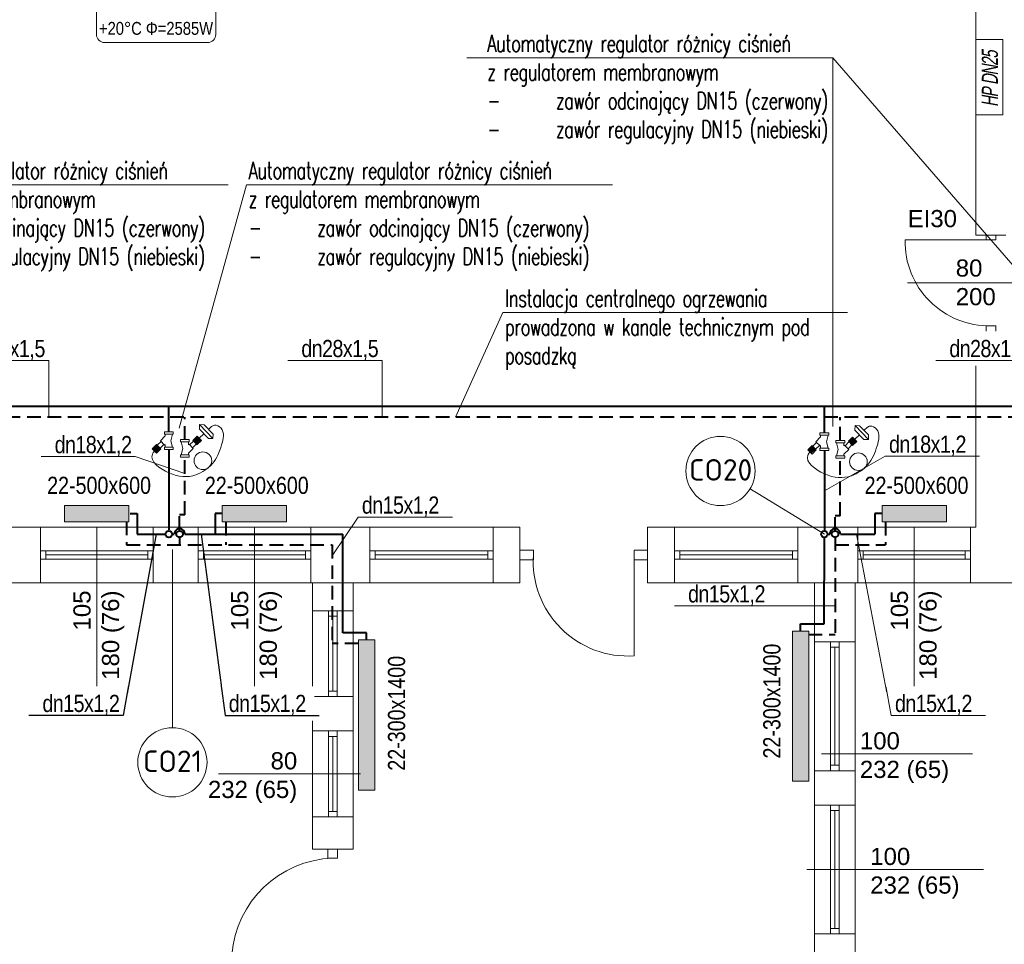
# Model space of a CAD drawing. Header units: millimetres. Extents: x -2390 to 43572, y -15084 to -12114.
# Tile 30 of 52: x 25415 to 26333, y -14386 to -13524. Entities that reach past the tile are written whole.
import ezdxf
from ezdxf import colors
from ezdxf.entities.mleader import LeaderData, LeaderLine
from ezdxf.enums import TextEntityAlignment as Align
from ezdxf.math import Vec2, Vec3

# ---------------------------------------------------------------- set-up
doc = ezdxf.new("R2010")
doc.units = ezdxf.units.MM
doc.linetypes.add('DASHDOT', pattern=[1, 0.5, -0.25, 0, -0.25])
doc.linetypes.add('DASHED', pattern=[1.905, 1.27, -0.635])
for name, color, linetype, lineweight in [('@ grzejniki', 7, 'Continuous', 30), ('@ opis C..O.', 7, 'Continuous', 18), ('@HYDRANTOWA', 108, 'DASHDOT', 40), ('IS-Działka (powrotna)', 5, 'DASHED', 40), ('IS-Działka (zasilająca)', 1, 'Continuous', 40), ('IS-Grzejnik', 7, 'Continuous', 5), ('IS-Grzejnik_etykieta', 7, 'Continuous', 5), ('IS-opis', 7, 'Continuous', 25), ('opisy', 5, 'Continuous', 5), ('stolarka', 3, 'Continuous', 9), ('wymiary', 6, 'Continuous', 5), ('zawory', 7, 'Continuous', 18), ('ściany nośne', 1, 'Continuous', 25)]:
    doc.layers.add(name, color=color, linetype=linetype, lineweight=lineweight)
doc.layers.add('IS-Room (Automatic)', color=7, linetype='Continuous', lineweight=5, true_color=0x000000)
doc.styles.add('Arial_Narrow_____', font='ARIALN.TTF')
doc.styles.add('ROMANS', font='romans.shx', dxfattribs={"height": 1})
doc.styles.add('SIMPLEX', font='simplex.shx', dxfattribs={"width": 0.75})
doc.styles.get("Standard").update_dxf_attribs({"font": 'arial.ttf'})
doc.styles.add('STYLE1', font='arial.ttf', dxfattribs={"width": 0.8, "oblique": 10})
doc.styles.add('TABELKA', font='romans.shx', dxfattribs={"width": 0.9})

# ---------------------------------------------------------------- blocks, each defined once
blk = doc.blocks.new('A$C19E64F29')
at = {"layer": 'zawory'}
for p, q in [((-15.45, -0.73), (-11.49, 3.28)), ((-10.4, -3.58), (-14.35, 0.37)), ((-10.4, -3.58), (-14.35, 0.37)), ((-9.85, -3.03), (-13.81, 0.92)), ((-9.85, -3.04), (-13.8, 0.92)), ((-9.3, -2.49), (-13.26, 1.47)), ((-9.3, -2.49), (-13.26, 1.46)), ((-8.76, -1.95), (-12.72, 2.01)), ((-8.76, -1.95), (-12.72, 2.01)), ((-8.22, -1.4), (-12.17, 2.56)), ((-7.53, -0.68), (-11.49, 3.28)), ((4.11, -2.17), (4.11, 0)), ((-11.48, -4.68), (-15.44, -0.72)), ((-10.94, -4.13), (-14.9, -0.17)), ((-11.49, -4.69), (-7.53, -0.68)), ((-10.94, -4.13), (-10.94, -4.13)), ((-7.28, -7.65), (-10.87, -4.06)), ((-4.53, -4.87), (-8.12, -1.28)), ((-7.9, -8.28), (-3.94, -4.27)), ((-3.45, -12.71), (-7.89, -8.27)), ((4.11, -2.17), (-4.11, -2.17)), ((-3.45, -4.76), (-3.94, -4.27)), ((-3.45, -2.17), (-3.45, -4.76)), ((1.9, -8.21), (3.52, -2.17)), ((3.52, -14.25), (1.9, -8.21)), ((4.11, -14.25), (-4.11, -14.25)), ((-3.45, -12.71), (-3.45, -14.25)), ((4.11, -16.42), (4.11, -14.25))]:
    blk.add_line(p, q, dxfattribs=at)
for points in [[(-4.11, -2.17), (-4.11, 0), (4.11, 0)], [(4.11, -16.42), (-4.11, -16.42), (-4.11, -14.25)]]:
    blk.add_lwpolyline(points, dxfattribs=at)
blk = doc.blocks.new('A$C419A285A')
at = {"layer": '@ grzejniki', "lineweight": 0}
for p, q in [((-134.6, -10.2), (-104.6, 19.8)), ((-104.6, 19.8), (15.4, 19.8)), ((-44.6, 19.8), (-44.6, 58.4)), ((15.4, 19.8), (45.4, -10.2)), ((-104.6, -40.2), (-134.6, -10.2)), ((-134.6, -10.2), (45.4, -10.2)), ((15.4, -40.2), (-104.6, -40.2)), ((-44.6, -100.2), (-44.6, -40.2)), ((45.4, -10.2), (15.4, -40.2))]:
    blk.add_line(p, q, dxfattribs=at)
blk = doc.blocks.new('A$C3D8D556D')
at = {"layer": '@ grzejniki', "lineweight": 0}
blk.add_circle((29.46, 37.85), 8.23, dxfattribs=at)
blk.add_spline([(-2.41, 45.93), (-3.69, 48.63), (-0.85, 54.75), (14.8, 55.29), (32.11, 46.8), (42.61, 31.3), (40.72, 6.13), (23.48, -9.25), (20.39, -7.35)], degree=3, dxfattribs=at)
at = {"layer": '@ grzejniki', "lineweight": 0, "xscale": -0.1, "yscale": 0.1, "zscale": 0.1, "rotation": 43.66614677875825}
blk.add_blockref('A$C419A285A', (-1.6, 38.63), dxfattribs=at)
at = {"layer": '@ grzejniki', "xscale": -1}
for p, rotation in [((9.82, 20.98), 90), ((19.11, 6.12), 270.0000000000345)]:
    blk.add_blockref('A$C19E64F29', p, dxfattribs=dict(at, rotation=rotation))
blk = doc.blocks.new('_None')

msp = doc.modelspace()

# ---------------------------------------------------------------- hatches: boundary and pattern name
at = {"layer": 'IS-Grzejnik', "transparency": 33554687, "extrusion": (0, 0, -1)}
for points in [[(-25517.15, -13992.14), (-25457.15, -13992.16), (-25457.14, -13976.98), (-25517.14, -13976.97)], [(-25664.15, -13992.14), (-25604.15, -13992.16), (-25604.14, -13976.98), (-25664.14, -13976.97)], [(-26279.15, -13992.14), (-26219.15, -13992.16), (-26219.14, -13976.98), (-26279.14, -13976.97)], [(-26150.8, -14094.04), (-26150.82, -14234.05), (-26135.64, -14234.06), (-26135.62, -14094.05)], [(-25746.27, -14102.18), (-25746.29, -14242.19), (-25731.11, -14242.2), (-25731.09, -14102.19)]]:
    msp.add_hatch(color=256, dxfattribs=at).paths.add_polyline_path(points)

# ---------------------------------------------------------------- linework, layer by layer
at = {"layer": '@HYDRANTOWA', "color": 252, "linetype": 'Continuous', "lineweight": 20, "transparency": 33554687}
msp.add_lwpolyline([(26331.65, -13613.01), (26331.65, -13543.01), (26306.65, -13543.01), (26306.65, -13613.01)], close=True, dxfattribs=at)
at = {"layer": 'IS-Działka (powrotna)', "ltscale": 10}
for p, q in [((26577.92, -13894.72), (24852.6, -13894.73)), ((25569.2, -13915.7), (25569.2, -13894.73)), ((26180.26, -13916.59), (26180.26, -13894.72)), ((25569.2, -13985.71), (25569.2, -13932.11)), ((26180.25, -13986.6), (26180.25, -13933)), ((25569.2, -13985.71), (25564.34, -13985.71)), ((25564.34, -13999.84), (25564.34, -13985.71)), ((26180.25, -13986.6), (26175.39, -13986.6)), ((26175.39, -14000.73), (26175.39, -13986.6)), ((25514.79, -13992.11), (25514.78, -14013.73)), ((25607.52, -13992.18), (25607.51, -14013.78)), ((26222.52, -13992.18), (26222.51, -14013.78)), ((25514.78, -14013.76), (25706.51, -14013.78)), ((25564.34, -14006.73), (25564.34, -14013.77)), ((25706.51, -14013.78), (25706.51, -14105.55)), ((26175.39, -14006.73), (26175.39, -14097.41)), ((26175.39, -14013.77), (26222.51, -14013.78)), ((26150.77, -14097.41), (26175.39, -14097.41)), ((25731.13, -14105.55), (25706.51, -14105.55))]:
    msp.add_line(p, q, dxfattribs=at)
at = {"layer": 'IS-Działka (powrotna)', "ltscale": 80}
for centre in [(25564.34, -14003.73), (26175.39, -14003.73)]:
    msp.add_circle(centre, 3, dxfattribs=at)
at = {"layer": 'IS-Działka (zasilająca)'}
for p, q in [((26577.92, -13884.69), (24851.98, -13884.67)), ((25554.34, -13908.57), (25554.34, -13884.68)), ((26165.39, -13909.46), (26165.39, -13884.7)), ((26165.39, -13925.87), (26165.39, -14000.73)), ((25518.15, -13984.55), (25524.78, -13984.55)), ((25524.78, -13984.55), (25524.78, -14003.69)), ((25604.15, -13984.59), (25597.51, -13984.59)), ((25597.51, -13984.59), (25597.51, -14003.73)), ((26219.15, -13984.59), (26212.51, -13984.59)), ((26212.51, -13984.59), (26212.51, -14003.73)), ((25524.78, -14003.69), (25551.34, -14003.73)), ((25557.34, -14003.73), (25559.34, -14003.73)), ((25569.34, -14003.73), (25716.51, -14003.73)), ((25716.55, -14095.55), (25716.51, -14003.73)), ((26168.39, -14003.73), (26170.39, -14003.73)), ((26180.39, -14003.73), (26212.51, -14003.73)), ((26165.34, -14087.41), (26165.39, -14006.73)), ((26143.21, -14094.05), (26143.21, -14087.41)), ((26143.21, -14087.41), (26165.34, -14087.41)), ((25738.68, -14095.55), (25716.55, -14095.55)), ((25738.68, -14102.19), (25738.68, -14095.55))]:
    msp.add_line(p, q, dxfattribs=at)
for centre in [(25554.34, -14003.73), (26165.39, -14003.73)]:
    msp.add_circle(centre, 3, dxfattribs=at)
for centre in [(25564.34, -14003.73), (26175.39, -14003.73)]:
    msp.add_arc(centre, 5, 359.99918, 180.00134, dxfattribs=at)
at = {"layer": 'IS-Grzejnik', "extrusion": (0, 0, -1)}
for points in [[(-25517.15, -13992.14), (-25457.15, -13992.18), (-25457.14, -13977), (-25517.14, -13976.97)], [(-25664.15, -13992.14), (-25604.15, -13992.18), (-25604.14, -13977), (-25664.14, -13976.97)], [(-26279.15, -13992.14), (-26219.15, -13992.18), (-26219.14, -13977), (-26279.14, -13976.97)], [(-26150.8, -14094.04), (-26150.84, -14234.05), (-26135.66, -14234.06), (-26135.62, -14094.05)], [(-25746.27, -14102.18), (-25746.31, -14242.19), (-25731.13, -14242.2), (-25731.09, -14102.19)]]:
    msp.add_lwpolyline(points, close=True, dxfattribs=at)
at = {"layer": 'IS-Room (Automatic)'}
msp.add_lwpolyline([(25494.41, -13545.73), (25590.6, -13545.73, 0.414214), (25598.1, -13538.23), (25598.1, -13511.06, 0.414214), (25590.6, -13503.56), (25494.41, -13503.56, 0.414214), (25486.91, -13511.06), (25486.91, -13538.23, 0.414214)], format="xyb", close=True, dxfattribs=at)
at = {"layer": 'opisy', "color": 252, "lineweight": 0}
for p, q in [((26346.65, -13769.66), (26242.94, -13769.66)), ((25487.15, -13997.16), (25487.15, -14161.75)), ((25634.15, -13997.16), (25634.15, -14161.75)), ((26249.15, -13997.16), (26249.15, -14161.75)), ((26162.78, -14208.38), (26303.43, -14208.38)), ((25733.11, -14227.16), (25568.53, -14227.16)), ((26149.11, -14316.16), (26313.7, -14316.16))]:
    msp.add_line(p, q, dxfattribs=at)
at = {"layer": 'stolarka', "color": 252, "lineweight": 0}
for p, q in [((26320.65, -13729.66), (26240.65, -13729.66)), ((26316.15, -13729.66), (26316.15, -13725.16)), ((26325.15, -13729.66), (26316.15, -13729.66)), ((26325.15, -13729.66), (26325.15, -13725.16)), ((26316.15, -13809.66), (26316.15, -13815.16)), ((26325.15, -13809.66), (26316.15, -13809.66)), ((26325.15, -13809.66), (26325.15, -13815.16)), ((25434.65, -14019.16), (25439.65, -14019.16)), ((25439.65, -14019.16), (25439.65, -14027.16)), ((25439.65, -14019.16), (25534.65, -14019.16)), ((25439.65, -14023.16), (25534.65, -14023.16)), ((25539.65, -14019.16), (25534.65, -14019.16)), ((25534.65, -14019.16), (25534.65, -14027.16)), ((25581.65, -14019.16), (25586.65, -14019.16)), ((25586.65, -14019.16), (25586.65, -14027.16)), ((25586.65, -14019.16), (25681.65, -14019.16)), ((25586.65, -14023.16), (25681.65, -14023.16)), ((25686.65, -14019.16), (25681.65, -14019.16)), ((25681.65, -14019.16), (25681.65, -14027.16)), ((25741.65, -14019.16), (25746.65, -14019.16)), ((25746.65, -14019.16), (25746.65, -14027.16)), ((25746.65, -14019.16), (25851.65, -14019.16)), ((25746.65, -14023.16), (25851.65, -14023.16)), ((25856.65, -14019.16), (25851.65, -14019.16)), ((25851.65, -14019.16), (25851.65, -14027.16)), ((25894.15, -14018.66), (25881.65, -14018.66)), ((25894.15, -14027.66), (25894.15, -14018.66)), ((25988.15, -14018.66), (26000.65, -14018.66)), ((25988.15, -14027.66), (25988.15, -14018.66)), ((25988.15, -14023.16), (25988.15, -14117.16)), ((26025.65, -14019.16), (26030.65, -14019.16)), ((26030.65, -14019.16), (26030.65, -14027.16)), ((26030.65, -14019.16), (26135.65, -14019.16)), ((26030.65, -14023.16), (26135.65, -14023.16)), ((26140.65, -14019.16), (26135.65, -14019.16)), ((26135.65, -14019.16), (26135.65, -14027.16)), ((26196.65, -14019.16), (26201.65, -14019.16)), ((26201.65, -14019.16), (26201.65, -14027.16)), ((26201.65, -14019.16), (26296.65, -14019.16)), ((26201.65, -14023.16), (26296.65, -14023.16)), ((26301.65, -14019.16), (26296.65, -14019.16)), ((26296.65, -14019.16), (26296.65, -14027.16)), ((25439.65, -14027.16), (25434.65, -14027.16)), ((25439.65, -14027.16), (25534.65, -14027.16)), ((25534.65, -14027.16), (25539.65, -14027.16)), ((25586.65, -14027.16), (25581.65, -14027.16)), ((25586.65, -14027.16), (25681.65, -14027.16)), ((25681.65, -14027.16), (25686.65, -14027.16)), ((25746.65, -14027.16), (25741.65, -14027.16)), ((25746.65, -14027.16), (25851.65, -14027.16)), ((25851.65, -14027.16), (25856.65, -14027.16)), ((25894.15, -14027.66), (25881.65, -14027.66)), ((25988.15, -14027.66), (26000.65, -14027.66)), ((26030.65, -14027.16), (26025.65, -14027.16)), ((26030.65, -14027.16), (26135.65, -14027.16)), ((26135.65, -14027.16), (26140.65, -14027.16)), ((26201.65, -14027.16), (26196.65, -14027.16)), ((26201.65, -14027.16), (26296.65, -14027.16)), ((26296.65, -14027.16), (26301.65, -14027.16)), ((25703.11, -14080.16), (25703.11, -14075.16)), ((25711.11, -14075.16), (25711.11, -14080.16)), ((25711.11, -14080.16), (25703.11, -14080.16)), ((25703.11, -14080.16), (25703.11, -14150.16)), ((25707.11, -14080.16), (25707.11, -14150.16)), ((25711.11, -14080.16), (25711.11, -14150.16)), ((26171.11, -14109.16), (26171.11, -14104.16)), ((26179.11, -14104.16), (26179.11, -14109.16)), ((26179.11, -14109.16), (26171.11, -14109.16)), ((26171.11, -14109.16), (26171.11, -14219.16)), ((26175.11, -14109.16), (26175.11, -14219.16)), ((26179.11, -14109.16), (26179.11, -14219.16)), ((25711.11, -14150.16), (25703.11, -14150.16)), ((25703.11, -14150.16), (25703.11, -14155.16)), ((25711.11, -14155.16), (25711.11, -14150.16)), ((25703.11, -14192.16), (25703.11, -14187.16)), ((25711.11, -14187.16), (25711.11, -14192.16)), ((25711.11, -14192.16), (25703.11, -14192.16)), ((25703.11, -14192.16), (25703.11, -14262.16)), ((25707.11, -14192.16), (25707.11, -14262.16)), ((25711.11, -14192.16), (25711.11, -14262.16)), ((26179.11, -14219.16), (26171.11, -14219.16)), ((26171.11, -14219.16), (26171.11, -14224.16)), ((26179.11, -14224.16), (26179.11, -14219.16)), ((25711.11, -14262.16), (25703.11, -14262.16)), ((25703.11, -14262.16), (25703.11, -14267.16)), ((25711.11, -14267.16), (25711.11, -14262.16)), ((26171.11, -14261.16), (26171.11, -14256.16)), ((26179.11, -14261.16), (26171.11, -14261.16)), ((26171.11, -14261.16), (26171.11, -14371.16)), ((26175.11, -14261.16), (26175.11, -14371.16)), ((26179.11, -14256.16), (26179.11, -14261.16)), ((26179.11, -14261.16), (26179.11, -14371.16)), ((25702.61, -14305.66), (25702.61, -14297.16)), ((25711.61, -14305.66), (25711.61, -14297.16)), ((25702.61, -14305.66), (25711.61, -14305.66)), ((26179.11, -14371.16), (26171.11, -14371.16)), ((26171.11, -14371.16), (26171.11, -14376.16)), ((26179.11, -14376.16), (26179.11, -14371.16))]:
    msp.add_line(p, q, dxfattribs=at)
for points in [[(26240.65, -13729.66, 0.425735), (26320.65, -13809.66)], [(25988.15, -14117.16, -0.453664), (25894.15, -14023.16)], [(25613.11, -14395.66, -0.381595), (25707.11, -14305.66)]]:
    msp.add_lwpolyline(points, format="xyb", dxfattribs=at)
at = {"layer": 'wymiary', "color": 0}
msp.add_line((25557.66, -14018.07), (25557.66, -14184.11), dxfattribs=at)
at = {"layer": 'ściany nośne', "color": 252, "lineweight": 0}
for p, q in [((26306.65, -13725.16), (26306.65, -13425.16)), ((26306.65, -13725.16), (26334.65, -13725.16)), ((26306.65, -13997.16), (26306.65, -13815.16)), ((26334.65, -13815.16), (26306.65, -13815.16)), ((25881.65, -13997.16), (25135.65, -13997.16)), ((25434.65, -14049.16), (25434.65, -13997.16)), ((25539.65, -14049.16), (25539.65, -13997.16)), ((25581.65, -14049.16), (25581.65, -13997.16)), ((25686.65, -14049.16), (25686.65, -13997.16)), ((25741.65, -14049.16), (25741.65, -13997.16)), ((25856.65, -14049.16), (25856.65, -13997.16)), ((25881.65, -14049.16), (25881.65, -13997.16)), ((26306.65, -13997.16), (26000.65, -13997.16)), ((26000.65, -14049.16), (26000.65, -13997.16)), ((26025.65, -14049.16), (26025.65, -13997.16)), ((26140.65, -14049.16), (26140.65, -13997.16)), ((26196.65, -14049.16), (26196.65, -13997.16)), ((26301.65, -13997.16), (26301.65, -14049.16)), ((25881.65, -14049.16), (23305.65, -14049.16)), ((25688.11, -14297.16), (25688.11, -14049.16)), ((25726.11, -14297.16), (25726.11, -14049.16)), ((27999.65, -14049.16), (26000.65, -14049.16)), ((26156.11, -14049.16), (26156.11, -14691.16)), ((26194.11, -14049.16), (26194.11, -14729.16)), ((25726.11, -14075.16), (25688.11, -14075.16)), ((26194.11, -14104.16), (26156.11, -14104.16)), ((25726.11, -14155.16), (25688.11, -14155.16)), ((25726.11, -14187.16), (25688.11, -14187.16)), ((26194.11, -14224.16), (26156.11, -14224.16)), ((26194.11, -14256.16), (26156.11, -14256.16)), ((25726.11, -14267.16), (25688.11, -14267.16)), ((25726.11, -14297.16), (25688.11, -14297.16)), ((26194.11, -14376.16), (26156.11, -14376.16))]:
    msp.add_line(p, q, dxfattribs=at)
at = {"layer": 'ściany nośne'}
for p, q in [((25554.34, -14003.73), (25554.34, -14003.73)), ((26165.39, -14003.73), (26165.39, -14003.73))]:
    msp.add_line(p, q, dxfattribs=at)

# ---------------------------------------------------------------- texts
at = {"color": 0, "ltscale": 10, "insert": (18343.74, -14358.72), "char_height": 27.3, "width": 1403.675, "attachment_point": 1}
msp.add_mtext('\\pi354.59;{\\fCalibri|b0|i0|c0|p34;Pracownia Projektowa "KONSTRUKTOR"\\P\\pi239.68;siedziba: ul. Wojska Polskiego 5, 58-160 Świebodzice,\\P\\pi297.58;biuro: ul. Broniewskiego 1B, 58-309 Wałbrzych}', dxfattribs=at)
at = {"layer": '@HYDRANTOWA', "color": 252, "lineweight": 20, "transparency": 33554687, "insert": (26312.19, -13605.65), "char_height": 15, "width": 74.9502, "attachment_point": 1, "rotation": 90, "style": 'STYLE1'}
msp.add_mtext('{\\W0.65;\\T0.9;HP DN25}', dxfattribs=at)
at = {"layer": 'IS-Grzejnik_etykieta', "insert": (26036.21, -13933.86), "char_height": 20, "width": 65.0151, "attachment_point": 1, "style": 'Arial_Narrow_____', "bg_fill": 2}
msp.add_mtext('\\pxqc;{\\fISOCPEUR|b0|i0|c238|p34;CO20}', dxfattribs=at)
at = {"layer": 'IS-Room (Automatic)', "style": 'Arial_Narrow_____'}
msp.add_text('+20°C', height=12, dxfattribs=at).set_placement((25529.15, -13526.51), align=Align.TOP_RIGHT)
msp.add_text('Φ=2585W', height=12, dxfattribs=at).set_placement((25532.9, -13526.51), align=Align.TOP_LEFT)
at = {"layer": 'opisy', "color": 252, "lineweight": 0, "char_height": 16}
for s, insert, width, attachment_point in [('EI30', (26243.06, -13701.73), 104.9128, 1), ('80\\P200', (26287.9, -13747.78), 6.6981, 1), ('100\\P232 (65)', (26198.52, -14188.26), 104.9128, 1), ('80\\P232 (65)', (25674.04, -14206.92), 104.9128, 3), ('100\\P232 (65)', (26208.19, -14296.04), 104.9128, 1)]:
    msp.add_mtext(s, dxfattribs=dict(at, insert=insert, width=width, attachment_point=attachment_point))
at = {"layer": 'opisy', "color": 252, "lineweight": 0, "char_height": 16, "width": 104.9128, "attachment_point": 3, "rotation": 90}
for insert in [(25465.34, -14056.24), (25612.34, -14056.24), (26227.34, -14056.24)]:
    msp.add_mtext('105\\P180 (76)', dxfattribs=dict(at, insert=insert))

# ---------------------------------------------------------------- leaders
at = {"layer": '@ opis C..O.'}
ml = msp.add_multileader_mtext('Standard', dxfattribs=at)
ml.set_content('{\\Fsimplex|c238;\\W0.7;\\T0.95;Automatyczny regulator różnicy ciśnień \\Pz regulatorem membranowym \\P\\pxi-2,l2,t4;\\A1;-^Izawór odcinający DN15\\A0; (czerwony) \\P-^Izawór regulacyjny \\A1;DN15\\A0; (niebieski\\A1;)}', color=256, style='ROMANS')
ml.set_leader_properties(color=256, linetype='ByLayer', lineweight=5)
ml.set_arrow_properties(name='NONE')
ml.build(insert=Vec2(0, 0))
ml.multileader.update_dxf_attribs({"text_left_attachment_type": 6, "text_right_attachment_type": 6, "dogleg_length": 0, "arrow_head_size": 0})
ctx = ml.context
ctx.base_point, ctx.char_height, ctx.arrow_head_size, ctx.plane_origin = Vec3(25849.19, -13559.79), 16, 0, Vec3(26913.1, -14006.32)
ctx.left_attachment, ctx.right_attachment = 6, 6
notes = []
notes.append((ctx, [(1, (1, 1, 0), (26173.19, -13559.79), (-1, 0), 0, [(0, [(26173.19, -13903.45)], 0, [])])]))
ctx.mtext.insert, ctx.mtext.width, ctx.mtext.line_spacing_style, ctx.mtext.flow_direction = Vec3(25851.19, -13538.46), 335.7149, 2, 5
ml = msp.add_multileader_mtext('Standard', dxfattribs=at)
ml.set_content('{\\Fsimplex|c238;\\W0.7;\\T0.95;Automatyczny regulator różnicy ciśnień \\Pz regulatorem membranowym \\P\\pxi-2,l2,t4;\\A1;-^Izawór odcinający DN15\\A0; (czerwony) \\P-^Izawór regulacyjny \\A1;DN15\\A0; (niebieski\\A1;)}', color=256, style='ROMANS')
ml.set_leader_properties(color=256, linetype='ByLayer', lineweight=5)
ml.set_arrow_properties(name='NONE')
ml.build(insert=Vec2(0, 0))
ml.multileader.update_dxf_attribs({"text_left_attachment_type": 6, "text_right_attachment_type": 6, "dogleg_length": 0, "arrow_head_size": 0})
ctx = ml.context
ctx.base_point, ctx.char_height, ctx.arrow_head_size, ctx.plane_origin = Vec3(25268.44, -13678.28), 16, 0, Vec3(26010.35, -14279.7)
ctx.left_attachment, ctx.right_attachment = 6, 6
notes.append((ctx, [(0, (1, 1, 0), (25268.44, -13678.28), (1, 0), 0, [(0, [(25268.44, -13905)], 0, [])])]))
ctx.mtext.insert, ctx.mtext.width, ctx.mtext.line_spacing_style, ctx.mtext.flow_direction = Vec3(25270.44, -13656.94), 335.7149, 2, 5
ml = msp.add_multileader_mtext('Standard', dxfattribs=at)
ml.set_content('{\\Fsimplex|c238;\\W0.7;\\T0.95;Automatyczny regulator różnicy ciśnień \\Pz regulatorem membranowym \\P\\pxi-2,l2,t4;\\A1;-^Izawór odcinający DN15\\A0; (czerwony) \\P-^Izawór regulacyjny \\A1;DN15\\A0; (niebieski\\A1;)}', color=256, style='ROMANS')
ml.set_leader_properties(color=256, linetype='ByLayer', lineweight=5)
ml.set_arrow_properties(name='NONE')
ml.build(insert=Vec2(0, 0))
ml.multileader.update_dxf_attribs({"text_left_attachment_type": 6, "text_right_attachment_type": 6, "dogleg_length": 0, "arrow_head_size": 0})
ctx = ml.context
ctx.base_point, ctx.char_height, ctx.arrow_head_size, ctx.plane_origin = Vec3(25626.7, -13678.28), 16, 0, Vec3(26368.61, -14279.7)
ctx.left_attachment, ctx.right_attachment = 6, 6
notes.append((ctx, [(0, (1, 1, 0), (25626.7, -13678.28), (1, 0), 0, [(0, [(25563.81, -13905)], 0, [])])]))
ctx.mtext.insert, ctx.mtext.width, ctx.mtext.line_spacing_style, ctx.mtext.flow_direction = Vec3(25628.7, -13656.94), 335.7149, 2, 5
at = {"layer": 'IS-opis', "transparency": 33554687}
ml = msp.add_multileader_mtext('Standard', dxfattribs=at)
ml.set_content('{\\W0.7;\\T0.95;\\C256;Instalacja centralnego ogrzewania  \\Pprowadzona w kanale technicznym pod posadzką}', color=252, style='SIMPLEX')
ml.set_leader_properties(color=256, linetype='ByLayer', lineweight=5)
ml.set_arrow_properties(name='NONE')
ml.build(insert=Vec2(0, 0))
ml.multileader.update_dxf_attribs({"text_left_attachment_type": 6, "text_right_attachment_type": 6, "dogleg_length": 0, "arrow_head_size": 0})
ctx = ml.context
ctx.base_point, ctx.char_height, ctx.arrow_head_size, ctx.plane_origin = Vec3(25865.7, -13797.28), 16, 0, Vec3(16787.59, -13762.83)
ctx.left_attachment, ctx.right_attachment = 6, 6
notes.append((ctx, [(0, (1, 1, 0), (25865.7, -13797.28), (1, 0), 0, [(0, [(25821.6, -13894.73)], 0, [])])]))
ctx.mtext.insert, ctx.mtext.width, ctx.mtext.defined_height, ctx.mtext.line_spacing_style, ctx.mtext.flow_direction = Vec3(25867.7, -13775.95), 316.1652, 16.24, 2, 5
at = {"layer": 'IS-opis', "color": 7}
ml = msp.add_multileader_mtext('Standard', dxfattribs=at)
ml.set_content('{\\fArial Narrow|b0|i0|c238|p34;\\W1;\\T0.95;\\C256;dn35x1,5}', color=7, style='TABELKA')
ml.set_leader_properties(color=256, linetype='ByLayer', lineweight=5)
ml.set_arrow_properties(name='NONE')
ml.build(insert=Vec2(0, 0))
ml.multileader.update_dxf_attribs({"has_dogleg": 0, "text_left_attachment_type": 6, "text_right_attachment_type": 6, "dogleg_length": 0, "arrow_head_size": 0})
ctx = ml.context
ctx.base_point, ctx.char_height, ctx.arrow_head_size, ctx.landing_gap_size, ctx.plane_origin, ctx.plane_y_axis = Vec3(25363.52, -13841.98), 16, 0, 4, Vec3(22075.64, -14459.09), Vec3(0, 1, 0)
ctx.left_attachment, ctx.right_attachment, ctx.text_align_type = 6, 6, 1
notes.append((ctx, [(0, (1, 1, 0), (25442.36, -13841.98), (-1, 0), 0, [(0, [(25442.36, -13894.72)], 0, [])])]))
ctx.mtext.insert, ctx.mtext.alignment, ctx.mtext.line_spacing_style, ctx.mtext.flow_direction = Vec3(25402.94, -13822.78), 2, 2, 5
ml = msp.add_multileader_mtext('Standard', dxfattribs=at)
ml.set_content('{\\fArial Narrow|b0|i0|c238|p34;\\W1;\\T0.95;\\C256;dn28x1,5}', color=7, style='TABELKA')
ml.set_leader_properties(color=256, linetype='ByLayer', lineweight=5)
ml.set_arrow_properties(name='NONE')
ml.build(insert=Vec2(0, 0))
ml.multileader.update_dxf_attribs({"has_dogleg": 0, "text_left_attachment_type": 6, "text_right_attachment_type": 6, "dogleg_length": 0, "arrow_head_size": 0})
ctx = ml.context
ctx.base_point, ctx.char_height, ctx.arrow_head_size, ctx.landing_gap_size, ctx.plane_origin, ctx.plane_y_axis = Vec3(25674.22, -13841.98), 16, 0, 4, Vec3(22386.33, -14459.09), Vec3(0, 1, 0)
ctx.left_attachment, ctx.right_attachment, ctx.text_align_type = 6, 6, 1
notes.append((ctx, [(0, (1, 1, 0), (25753.05, -13841.98), (-1, 0), 0, [(0, [(25753.05, -13894.72)], 0, [])])]))
ctx.mtext.insert, ctx.mtext.alignment, ctx.mtext.line_spacing_style, ctx.mtext.flow_direction = Vec3(25713.63, -13822.78), 2, 2, 5
ml = msp.add_multileader_mtext('Standard', dxfattribs=at)
ml.set_content('{\\fArial Narrow|b0|i0|c238|p34;\\W1;\\T0.95;\\C256;dn15x1,2}', color=7, style='TABELKA')
ml.set_leader_properties(color=256, linetype='ByLayer', lineweight=5)
ml.set_arrow_properties(name='NONE')
ml.build(insert=Vec2(0, 0))
ml.multileader.update_dxf_attribs({"has_dogleg": 0, "text_left_attachment_type": 6, "text_right_attachment_type": 6, "dogleg_length": 0, "arrow_head_size": 0})
ctx = ml.context
ctx.base_point, ctx.char_height, ctx.arrow_head_size, ctx.landing_gap_size, ctx.plane_origin, ctx.plane_y_axis = Vec3(26034.88, -14070.6), 16, 0, 4, Vec3(22746.79, -14687.71), Vec3(0, 1, 0)
ctx.left_attachment, ctx.right_attachment, ctx.text_align_type = 6, 6, 1
notes.append((ctx, [(0, (1, 1, 0), (26113.5, -14070.6), (-1, 0), 0, [(0, [(26175.39, -14070.69)], 0, [])])]))
ctx.mtext.insert, ctx.mtext.alignment, ctx.mtext.line_spacing_style, ctx.mtext.flow_direction = Vec3(26074.19, -14051.4), 2, 2, 5
for ctx, leaders in notes:
    for number, flags, end, landing, length, lines in leaders:
        leader = LeaderData()
        leader.index, (leader.has_last_leader_line, leader.has_dogleg_vector, leader.attachment_direction) = number, flags
        leader.last_leader_point, leader.dogleg_vector, leader.dogleg_length = Vec3(end), Vec3(landing), length
        for number, points, colour, breaks in lines:
            line = LeaderLine()
            line.index, line.vertices, line.color, line.breaks = number, Vec3.list(points), colors.encode_raw_color(colour), breaks
            leader.lines.append(line)
        ctx.leaders.append(leader)

# ---------------------------------------------------------------- next in the draw order: linework, layer by layer
at = {"layer": 'wymiary', "color": 0}
msp.add_line((26096.11, -13961.63), (26165.39, -14003.73), dxfattribs=at)
msp.add_circle((26068.55, -13944.88), 32.26, dxfattribs=at)

# ---------------------------------------------------------------- next in the draw order: texts
at = {"layer": 'IS-Grzejnik_etykieta', "lineweight": 0, "char_height": 16, "attachment_point": 1, "bg_fill": 2}
for insert in [(25440.91, -13950.26), (25587.91, -13950.26), (26202.91, -13950.26)]:
    msp.add_mtext_dynamic_manual_height_columns('{\\fArial Narrow|b0|i0|c238|p34;22-500x600}', width=61.0819, gutter_width=299.56, heights=[0], dxfattribs=dict(at, insert=insert))
at = {"layer": 'IS-Grzejnik_etykieta', "lineweight": 0, "char_height": 16, "attachment_point": 1, "rotation": 90, "bg_fill": 2}
for insert in [(26108.43, -14212.81), (25758.58, -14224.15)]:
    msp.add_mtext_dynamic_manual_height_columns('{\\fArial Narrow|b0|i0|c238|p34;22-300x1400}', width=61.0819, gutter_width=299.56, heights=[0], dxfattribs=dict(at, insert=insert))
at = {"layer": 'IS-Grzejnik_etykieta', "insert": (25525.33, -14205.34), "char_height": 20, "width": 65.0151, "attachment_point": 1, "style": 'Arial_Narrow_____', "bg_fill": 2}
msp.add_mtext('\\pxqc;{\\fISOCPEUR|b0|i0|c238|p34;CO21}', dxfattribs=at)

# ---------------------------------------------------------------- next in the draw order: leaders
at = {"layer": 'IS-opis', "color": 7}
ml = msp.add_multileader_mtext('Standard', dxfattribs=at)
ml.set_content('{\\fArial Narrow|b0|i0|c238|p34;\\W1;\\T0.95;\\C256;dn28x1,5}', color=7, style='TABELKA')
ml.set_leader_properties(color=256, linetype='ByLayer', lineweight=5)
ml.set_arrow_properties(name='NONE')
ml.build(insert=Vec2(0, 0))
ml.multileader.update_dxf_attribs({"has_dogleg": 0, "text_left_attachment_type": 6, "text_right_attachment_type": 6, "dogleg_length": 0, "arrow_head_size": 0})
ctx = ml.context
ctx.base_point, ctx.char_height, ctx.arrow_head_size, ctx.landing_gap_size, ctx.plane_origin, ctx.plane_y_axis = Vec3(26278.29, -13841.98), 16, 0, 4, Vec3(22990.41, -14459.09), Vec3(0, 1, 0)
ctx.left_attachment, ctx.right_attachment, ctx.text_align_type = 6, 6, 1
notes = []
notes.append((ctx, [(0, (1, 1, 0), (26357.13, -13841.98), (-1, 0), 0, [(0, [(26357.13, -13894.72)], 0, [])])]))
ctx.mtext.insert, ctx.mtext.alignment, ctx.mtext.line_spacing_style, ctx.mtext.flow_direction = Vec3(26317.71, -13822.78), 2, 2, 5
ctx.mtext.has_bg_fill, ctx.mtext.bg_color, ctx.mtext.bg_scale_factor, ctx.mtext.bg_transparency, ctx.mtext.use_window_bg_color = 1, -1027028792, 1.5, 0, 1
ml = msp.add_multileader_mtext('Standard', dxfattribs=at)
ml.set_content('{\\fArial Narrow|b0|i0|c238|p34;\\W1;\\T0.95;\\C256;dn15x1,2}', color=7, style='TABELKA')
ml.set_leader_properties(color=256, linetype='ByLayer', lineweight=-1)
ml.set_arrow_properties(name='NONE')
ml.build(insert=Vec2(0, 0))
ml.multileader.update_dxf_attribs({"has_dogleg": 0, "text_left_attachment_type": 6, "text_right_attachment_type": 6, "dogleg_length": 0, "arrow_head_size": 0})
ctx = ml.context
ctx.base_point, ctx.char_height, ctx.arrow_head_size, ctx.landing_gap_size, ctx.plane_origin, ctx.plane_y_axis = Vec3(25433.02, -14172.66), 16, 0, 4, Vec3(22100.63, -14760.74), Vec3(0, 1, 0)
ctx.left_attachment, ctx.right_attachment, ctx.text_align_type = 6, 6, 1
notes.append((ctx, [(0, (1, 1, 0), (25511.65, -14172.66), (-1, 0), 0, [(0, [(25542.44, -14003.72)], 0, [])])]))
ctx.mtext.insert, ctx.mtext.alignment, ctx.mtext.line_spacing_style, ctx.mtext.flow_direction = Vec3(25472.33, -14153.46), 2, 2, 5
ctx.mtext.has_bg_fill, ctx.mtext.bg_color, ctx.mtext.bg_scale_factor, ctx.mtext.bg_transparency, ctx.mtext.use_window_bg_color = 1, -1027028792, 1.5, 0, 1
ml = msp.add_multileader_mtext('Standard', dxfattribs=at)
ml.set_content('{\\fArial Narrow|b0|i0|c238|p34;\\W1;\\T0.95;\\C256;dn15x1,2}', color=7, style='TABELKA')
ml.set_leader_properties(color=256, linetype='ByLayer', lineweight=-1)
ml.set_arrow_properties(name='NONE')
ml.build(insert=Vec2(0, 0))
ml.multileader.update_dxf_attribs({"has_dogleg": 0, "text_left_attachment_type": 6, "text_right_attachment_type": 6, "dogleg_length": 0, "arrow_head_size": 0})
ctx = ml.context
ctx.base_point, ctx.char_height, ctx.arrow_head_size, ctx.landing_gap_size, ctx.plane_origin, ctx.plane_y_axis = Vec3(25606.7, -14172.66), 16, 0, 4, Vec3(22285.53, -14760.74), Vec3(0, 1, 0)
ctx.left_attachment, ctx.right_attachment, ctx.text_align_type = 6, 6, 1
notes.append((ctx, [(1, (1, 1, 0), (25606.7, -14172.66), (1, 0), 0, [(0, [(25584.53, -14003.73)], 0, [])])]))
ctx.mtext.insert, ctx.mtext.alignment, ctx.mtext.line_spacing_style, ctx.mtext.flow_direction = Vec3(25646.02, -14153.46), 2, 2, 5
ctx.mtext.has_bg_fill, ctx.mtext.bg_color, ctx.mtext.bg_scale_factor, ctx.mtext.bg_transparency, ctx.mtext.use_window_bg_color = 1, -1027028792, 1.5, 0, 1
ml = msp.add_multileader_mtext('Standard', dxfattribs=at)
ml.set_content('{\\fArial Narrow|b0|i0|c238|p34;\\W1;\\T0.95;\\C256;dn15x1,2}', color=7, style='TABELKA')
ml.set_leader_properties(color=256, linetype='ByLayer', lineweight=5)
ml.set_arrow_properties(name='NONE')
ml.build(insert=Vec2(0, 0))
ml.multileader.update_dxf_attribs({"has_dogleg": 0, "text_left_attachment_type": 6, "text_right_attachment_type": 6, "dogleg_length": 0, "arrow_head_size": 0})
ctx = ml.context
ctx.base_point, ctx.char_height, ctx.arrow_head_size, ctx.landing_gap_size, ctx.plane_origin, ctx.plane_y_axis = Vec3(26227.76, -14172.66), 16, 0, 4, Vec3(22906.59, -14760.74), Vec3(0, 1, 0)
ctx.left_attachment, ctx.right_attachment, ctx.text_align_type = 6, 6, 1
notes.append((ctx, [(1, (1, 1, 0), (26227.76, -14172.66), (1, 0), 0, [(0, [(26195.45, -14003.73)], 0, [])])]))
ctx.mtext.insert, ctx.mtext.alignment, ctx.mtext.line_spacing_style, ctx.mtext.flow_direction = Vec3(26267.07, -14153.46), 2, 2, 5
ctx.mtext.has_bg_fill, ctx.mtext.bg_color, ctx.mtext.bg_scale_factor, ctx.mtext.bg_transparency, ctx.mtext.use_window_bg_color = 1, -1027028792, 1.5, 0, 1
for ctx, leaders in notes:
    for number, flags, end, landing, length, lines in leaders:
        leader = LeaderData()
        leader.index, (leader.has_last_leader_line, leader.has_dogleg_vector, leader.attachment_direction) = number, flags
        leader.last_leader_point, leader.dogleg_vector, leader.dogleg_length = Vec3(end), Vec3(landing), length
        for number, points, colour, breaks in lines:
            line = LeaderLine()
            line.index, line.vertices, line.color, line.breaks = number, Vec3.list(points), colors.encode_raw_color(colour), breaks
            leader.lines.append(line)
        ctx.leaders.append(leader)

# ---------------------------------------------------------------- next in the draw order: linework, layer by layer
at = {"layer": '@ opis C..O.', "lineweight": 5}
msp.add_line((26173.19, -13559.79), (26476.85, -13909.84), dxfattribs=at)
at = {"layer": 'IS-Działka (zasilająca)'}
msp.add_line((25554.34, -13924.98), (25554.34, -13999.84), dxfattribs=at)
at = {"layer": 'wymiary', "color": 0}
msp.add_circle((25557.66, -14216.36), 32.26, dxfattribs=at)

# ---------------------------------------------------------------- next in the draw order: block references
at = {"layer": 'ściany nośne', "rotation": 270}
for p in [(25548.22, -13905.87), (26159.27, -13906.76)]:
    msp.add_blockref('A$C3D8D556D', p, dxfattribs=at)

# ---------------------------------------------------------------- next in the draw order: leaders
at = {"layer": 'IS-opis', "color": 7}
ml = msp.add_multileader_mtext('Standard', dxfattribs=at)
ml.set_content('{\\fArial Narrow|b0|i0|c238|p34;\\W1;\\T0.95;\\C256;dn18x1,2}', color=7, style='TABELKA')
ml.set_leader_properties(color=256, linetype='ByLayer', lineweight=5)
ml.set_arrow_properties(name='NONE')
ml.build(insert=Vec2(0, 0))
ml.multileader.update_dxf_attribs({"has_dogleg": 0, "text_left_attachment_type": 6, "text_right_attachment_type": 6, "dogleg_length": 0, "arrow_head_size": 0})
ctx = ml.context
ctx.base_point, ctx.char_height, ctx.arrow_head_size, ctx.landing_gap_size, ctx.plane_origin, ctx.plane_y_axis = Vec3(25444.4, -13931.51), 16, 0, 4, Vec3(22156.52, -14548.62), Vec3(0, 1, 0)
ctx.left_attachment, ctx.right_attachment, ctx.text_align_type = 6, 6, 1
notes = []
notes.append((ctx, [(0, (1, 1, 0), (25523.02, -13931.51), (-1, 0), 0, [(0, [(25569.2, -13947.3)], 0, [])])]))
ctx.mtext.insert, ctx.mtext.alignment, ctx.mtext.line_spacing_style, ctx.mtext.flow_direction = Vec3(25483.71, -13912.31), 2, 2, 5
ml = msp.add_multileader_mtext('Standard', dxfattribs=at)
ml.set_content('{\\fArial Narrow|b0|i0|c238|p34;\\W1;\\T0.95;\\C256;dn18x1,2}', color=7, style='TABELKA')
ml.set_leader_properties(color=256, linetype='ByLayer', lineweight=5)
ml.set_arrow_properties(name='NONE')
ml.build(insert=Vec2(0, 0))
ml.multileader.update_dxf_attribs({"has_dogleg": 0, "text_left_attachment_type": 6, "text_right_attachment_type": 6, "dogleg_length": 0, "arrow_head_size": 0})
ctx = ml.context
ctx.base_point, ctx.char_height, ctx.arrow_head_size, ctx.landing_gap_size, ctx.plane_origin, ctx.plane_y_axis = Vec3(26222.22, -13931.13), 16, 0, 4, Vec3(22772.75, -14549.49), Vec3(0, 1, 0)
ctx.left_attachment, ctx.right_attachment, ctx.text_align_type = 6, 6, 1
notes.append((ctx, [(1, (1, 1, 0), (26222.22, -13931.13), (1, 0), 0, [(0, [(26165.39, -13963.3)], 0, [])])]))
ctx.mtext.insert, ctx.mtext.alignment, ctx.mtext.line_spacing_style, ctx.mtext.flow_direction = Vec3(26261.53, -13911.93), 2, 2, 5
ml = msp.add_multileader_mtext('Standard', dxfattribs=at)
ml.set_content('{\\fArial Narrow|b0|i0|c238|p34;\\W1;\\T0.95;\\C256;dn15x1,2}', color=7, style='TABELKA')
ml.set_leader_properties(color=256, linetype='ByLayer', lineweight=5)
ml.set_arrow_properties(name='NONE')
ml.build(insert=Vec2(0, 0))
ml.multileader.update_dxf_attribs({"has_dogleg": 0, "text_left_attachment_type": 6, "text_right_attachment_type": 6, "dogleg_length": 0, "arrow_head_size": 0})
ctx = ml.context
ctx.base_point, ctx.char_height, ctx.arrow_head_size, ctx.landing_gap_size, ctx.plane_origin, ctx.plane_y_axis = Vec3(25730.79, -13987.86), 16, 0, 4, Vec3(22479.62, -14588.48), Vec3(0, 1, 0)
ctx.left_attachment, ctx.right_attachment, ctx.text_align_type = 6, 6, 1
notes.append((ctx, [(1, (1, 1, 0), (25730.79, -13987.86), (1, 0), 0, [(0, [(25706.51, -14023.97)], 0, [])])]))
ctx.mtext.insert, ctx.mtext.alignment, ctx.mtext.line_spacing_style, ctx.mtext.flow_direction = Vec3(25770.1, -13968.66), 2, 2, 5
for ctx, leaders in notes:
    for number, flags, end, landing, length, lines in leaders:
        leader = LeaderData()
        leader.index, (leader.has_last_leader_line, leader.has_dogleg_vector, leader.attachment_direction) = number, flags
        leader.last_leader_point, leader.dogleg_vector, leader.dogleg_length = Vec3(end), Vec3(landing), length
        for number, points, colour, breaks in lines:
            line = LeaderLine()
            line.index, line.vertices, line.color, line.breaks = number, Vec3.list(points), colors.encode_raw_color(colour), breaks
            leader.lines.append(line)
        ctx.leaders.append(leader)

doc.saveas('drawing.dxf')
